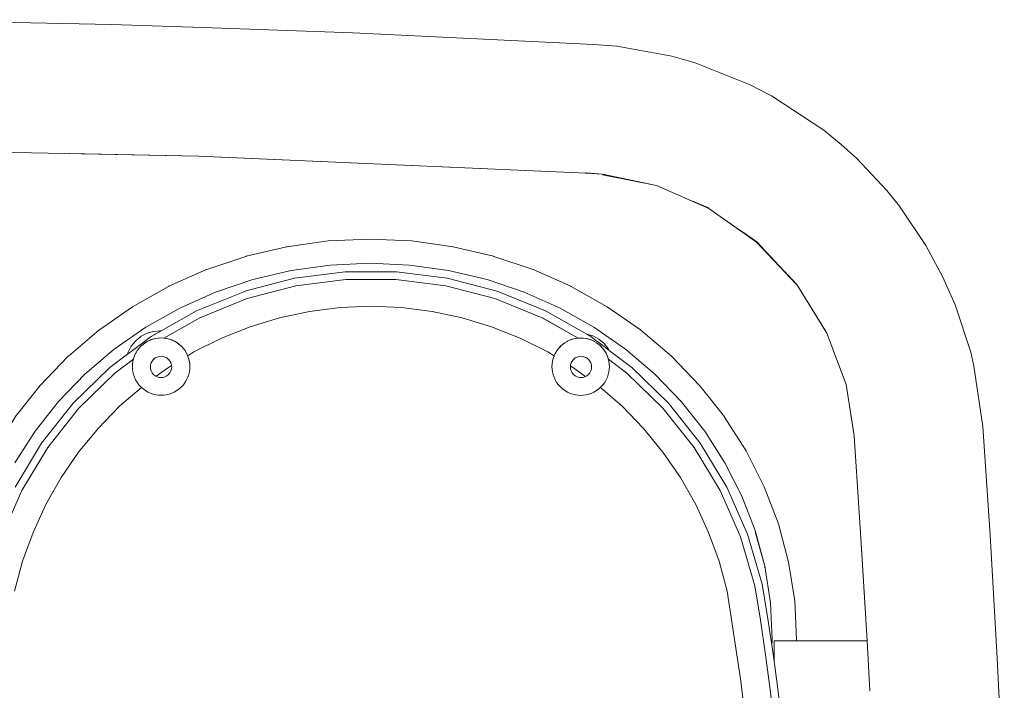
# Model space of a CAD drawing. Header units: millimetres. Extents: x -264 to 244, y -177 to 250.
# Tile 11 of 11: x 55 to 220, y 137 to 249. Entities that reach past the tile are written whole.
import ezdxf

# ---------------------------------------------------------------- set-up
doc = ezdxf.new("R2010")
doc.units = ezdxf.units.MM
doc.header["$MEASUREMENT"] = 0
doc.layers.add('material 1', color=7, linetype='Continuous')

msp = doc.modelspace()

# ---------------------------------------------------------------- linework, layer by layer
at = {"layer": 'material 1', "color": 7, "linetype": 'Continuous', "lineweight": 0}
for p, q in [((70.68, 248.5), (30.31, 249.33)), ((70.68, 248.5), (85.97, 248.04)), ((111.03, 247.12), (85.97, 248.04)), ((111.03, 247.12), (151.34, 245.19)), ((155.22, 244.89), (151.34, 245.19)), ((164.42, 243.2), (155.22, 244.89)), ((164.42, 243.2), (168.3, 242.13)), ((164.42, 243.2), (164.42, 243.2)), ((164.42, 243.2), (164.42, 243.2)), ((177.53, 238.45), (168.3, 242.13)), ((177.53, 238.45), (181.08, 236.6)), ((177.53, 238.45), (177.53, 238.45)), ((177.53, 238.45), (177.53, 238.45)), ((181.08, 236.6), (181.07, 236.58)), ((189.8, 230.86), (181.08, 236.6)), ((189.8, 230.86), (192.74, 228.46)), ((189.8, 230.86), (189.8, 230.86)), ((189.8, 230.86), (189.8, 230.86)), ((85.27, 226.46), (19.77, 227.86)), ((195.34, 226.09), (192.74, 228.46)), ((85.27, 226.46), (63.61, 226.92)), ((85.28, 226.46), (85.27, 226.46)), ((85.27, 226.46), (150.13, 223.63)), ((150.16, 223.63), (85.28, 226.46)), ((200.35, 220.75), (195.34, 226.09)), ((150.16, 223.63), (149.93, 223.64)), ((152.83, 223.46), (150.16, 223.67)), ((150.17, 223.67), (150.16, 223.67)), ((150.16, 223.63), (150.16, 223.63)), ((150.16, 223.63), (152.83, 223.46)), ((150.16, 223.63), (150.16, 223.63)), ((152.83, 223.46), (150.16, 223.63)), ((152.82, 223.38), (161.84, 221.6)), ((161.84, 221.6), (152.83, 223.46)), ((152.83, 223.46), (152.83, 223.46)), ((161.84, 221.6), (152.83, 223.46)), ((170.61, 217.74), (161.84, 221.6)), ((170.61, 217.74), (161.84, 221.6)), ((200.35, 220.75), (202.47, 218.09)), ((200.35, 220.75), (200.35, 220.75)), ((170.62, 217.76), (167.89, 218.94)), ((170.59, 217.71), (170.59, 217.71)), ((170.59, 217.71), (178.59, 212.11)), ((170.61, 217.74), (170.61, 217.74)), ((175.13, 214.53), (170.61, 217.74)), ((206.9, 211.54), (202.47, 218.09)), ((176, 213.95), (172.1, 216.68)), ((113.9, 212.62), (106.93, 212.29)), ((113.91, 212.62), (113.91, 212.62)), ((113.91, 212.62), (120.89, 212.29)), ((113.91, 212.62), (113.91, 212.62)), ((175.87, 214.05), (178.61, 212.13)), ((99.97, 211.32), (93.21, 209.73)), ((99.97, 211.32), (99.99, 211.33)), ((99.97, 211.32), (99.97, 211.32)), ((99.97, 211.32), (99.97, 211.32)), ((106.91, 212.29), (100, 211.33)), ((106.91, 212.29), (106.91, 212.29)), ((106.91, 212.29), (106.91, 212.29)), ((106.91, 212.29), (106.92, 212.29)), ((120.9, 212.29), (120.91, 212.29)), ((127.81, 211.33), (120.91, 212.29)), ((120.91, 212.29), (120.91, 212.29)), ((120.91, 212.29), (120.91, 212.29)), ((127.82, 211.33), (127.84, 211.32)), ((134.6, 209.73), (127.84, 211.32)), ((127.84, 211.32), (127.84, 211.32)), ((127.84, 211.32), (127.84, 211.32)), ((178.54, 212.05), (178.59, 212.11)), ((178.59, 212.11), (178.59, 212.11)), ((178.59, 212.11), (185.28, 205)), ((178.61, 212.13), (178.61, 212.13)), ((178.61, 212.13), (183.93, 206.47)), ((206.9, 211.54), (209.75, 206.22)), ((206.9, 211.54), (206.9, 211.54)), ((206.9, 211.54), (206.9, 211.54)), ((93.17, 209.72), (86.62, 207.52)), ((93.17, 209.72), (93.2, 209.73)), ((93.17, 209.72), (93.17, 209.72)), ((93.17, 209.72), (93.17, 209.72)), ((134.61, 209.73), (134.64, 209.72)), ((141.19, 207.52), (134.64, 209.72)), ((134.64, 209.72), (134.64, 209.72)), ((134.64, 209.72), (134.64, 209.72)), ((86.57, 207.5), (80.3, 204.71)), ((86.57, 207.5), (86.61, 207.52)), ((86.57, 207.5), (86.57, 207.5)), ((100.74, 207.33), (107.29, 208.25)), ((107.29, 208.25), (113.9, 208.55)), ((107.29, 208.25), (107.29, 208.25)), ((113.91, 208.55), (120.52, 208.25)), ((113.91, 208.55), (120.52, 208.25)), ((113.91, 208.55), (113.91, 208.55)), ((120.52, 208.25), (127.08, 207.33)), ((141.2, 207.52), (141.24, 207.5)), ((147.52, 204.71), (141.24, 207.5)), ((141.24, 207.5), (141.24, 207.5)), ((101.3, 206.05), (92.97, 203.87)), ((94.32, 205.82), (100.74, 207.33)), ((101.31, 206.05), (101.3, 206.05)), ((109.8, 207.14), (101.31, 206.05)), ((109.88, 205.87), (101.55, 204.8)), ((109.81, 207.14), (109.8, 207.14)), ((118.35, 207.14), (109.81, 207.14)), ((118.27, 205.87), (109.88, 205.87)), ((126.61, 204.8), (118.27, 205.87)), ((118.36, 207.14), (118.35, 207.14)), ((126.85, 206.05), (118.36, 207.14)), ((135.18, 203.87), (126.85, 206.05)), ((126.85, 206.05), (126.85, 206.05)), ((127.08, 207.33), (127.08, 207.33)), ((127.08, 207.33), (133.5, 205.82)), ((185.3, 205.01), (183.72, 206.69)), ((211.77, 201.6), (209.75, 206.22)), ((80.24, 204.68), (74.23, 201.29)), ((80.24, 204.68), (80.28, 204.7)), ((94.31, 205.82), (88.09, 203.73)), ((101.55, 204.8), (93.37, 202.66)), ((94.32, 205.82), (94.31, 205.82)), ((134.78, 202.66), (126.61, 204.8)), ((133.5, 205.82), (133.5, 205.82)), ((133.5, 205.82), (139.73, 203.73)), ((147.53, 204.7), (147.58, 204.68)), ((153.59, 201.29), (147.58, 204.68)), ((185.3, 205.01), (185.3, 205.01)), ((190.1, 197.26), (185.3, 205.01)), ((185.3, 205.01), (190.34, 196.87)), ((185.3, 205.01), (185.3, 205.01)), ((185.3, 205.01), (185.3, 205.01)), ((185.3, 205.01), (185.36, 204.91)), ((185.3, 205.01), (185.3, 205.01)), ((185.3, 205.01), (185.3, 205.01)), ((185.3, 205.01), (185.36, 204.91)), ((185.33, 205.03), (190.34, 196.88)), ((185.33, 205.03), (185.33, 205.03)), ((82.11, 201.07), (88.09, 203.73)), ((92.97, 203.86), (84.91, 200.59)), ((93.37, 202.66), (85.45, 199.45)), ((88.09, 203.73), (88.09, 203.73)), ((92.97, 203.87), (92.97, 203.86)), ((142.7, 199.45), (134.78, 202.66)), ((135.19, 203.87), (135.18, 203.87)), ((143.25, 200.6), (135.19, 203.87)), ((139.73, 203.73), (145.71, 201.07)), ((139.73, 203.73), (139.73, 203.73)), ((74.23, 201.29), (68.67, 197.41)), ((74.23, 201.29), (74.23, 201.29)), ((76.44, 197.88), (82.11, 201.07)), ((108.91, 201.14), (103.81, 200.49)), ((114.06, 201.36), (108.91, 201.14)), ((119.21, 201.14), (114.06, 201.36)), ((124.31, 200.49), (119.21, 201.14)), ((145.71, 201.07), (151.37, 197.88)), ((159.15, 197.41), (153.59, 201.29)), ((153.59, 201.29), (153.59, 201.29)), ((211.77, 201.6), (214.39, 193.68)), ((211.77, 201.6), (211.77, 201.6)), ((211.77, 201.6), (211.77, 201.6)), ((84.9, 200.59), (78.98, 197.24)), ((85.45, 199.45), (79.45, 196.05)), ((84.91, 200.59), (84.9, 200.59)), ((98.79, 199.41), (93.86, 197.92)), ((103.81, 200.49), (98.79, 199.41)), ((129.33, 199.41), (124.31, 200.49)), ((134.25, 197.92), (129.33, 199.41)), ((148.74, 196.03), (142.7, 199.45)), ((142.75, 199.43), (148.74, 196.03)), ((143.26, 200.59), (143.25, 200.6)), ((150.17, 196.68), (143.26, 200.59)), ((71.14, 194.18), (76.44, 197.88)), ((93.86, 197.92), (89.07, 196.01)), ((139.05, 196.01), (134.25, 197.92)), ((151.37, 197.88), (156.68, 194.18)), ((68.6, 197.36), (63.48, 192.99)), ((68.6, 197.36), (68.66, 197.4)), ((68.6, 197.36), (68.6, 197.36)), ((74.75, 195.6), (75.65, 196.34)), ((75.65, 196.34), (76.67, 196.86)), ((76.67, 196.86), (77.72, 197.16)), ((77.58, 195.86), (78.04, 195.97)), ((77.68, 195.88), (78.04, 195.97)), ((77.72, 197.16), (78.76, 197.26)), ((78.04, 195.97), (78.52, 196.05)), ((78.12, 195.99), (78.04, 195.97)), ((78.12, 195.99), (78.52, 196.05)), ((78.13, 195.99), (78.12, 195.99)), ((78.12, 195.99), (78.12, 195.99)), ((78.52, 196.05), (79, 196.07)), ((78.57, 196.05), (78.52, 196.05)), ((79, 196.07), (78.57, 196.05)), ((78.57, 196.05), (78.57, 196.05)), ((78.76, 197.26), (78.98, 197.24)), ((79.43, 196.05), (79, 196.07)), ((79, 196.07), (79.48, 196.05)), ((79.43, 196.05), (79.48, 196.05)), ((79.43, 196.05), (79.43, 196.05)), ((79.87, 195.99), (79.48, 196.05)), ((79.48, 196.05), (79.95, 195.97)), ((79.87, 195.99), (79.95, 195.97)), ((79.87, 195.99), (79.87, 195.99)), ((79.87, 195.99), (79.87, 195.99)), ((80.32, 195.88), (79.95, 195.97)), ((79.95, 195.97), (80.41, 195.86)), ((89.07, 196.01), (84.47, 193.71)), ((143.65, 193.71), (139.05, 196.01)), ((147.75, 195.84), (148.21, 195.96)), ((147.84, 195.87), (148.21, 195.96)), ((148.21, 195.96), (148.68, 196.03)), ((148.29, 195.97), (148.21, 195.96)), ((148.29, 195.97), (148.68, 196.03)), ((148.29, 195.97), (148.29, 195.97)), ((148.29, 195.97), (148.29, 195.97)), ((148.68, 196.03), (149.16, 196.05)), ((148.73, 196.03), (148.68, 196.03)), ((149.16, 196.05), (148.73, 196.03)), ((148.73, 196.03), (148.73, 196.03)), ((149.59, 196.03), (149.16, 196.05)), ((149.16, 196.05), (149.64, 196.03)), ((149.59, 196.03), (149.64, 196.03)), ((149.59, 196.03), (149.59, 196.03)), ((150.03, 195.97), (149.64, 196.03)), ((149.64, 196.03), (150.12, 195.96)), ((150.03, 195.97), (150.12, 195.96)), ((150.03, 195.97), (150.03, 195.97)), ((150.03, 195.97), (150.03, 195.97)), ((150.48, 195.87), (150.12, 195.96)), ((150.12, 195.96), (150.58, 195.84)), ((150.18, 196.68), (150.17, 196.68)), ((151.2, 196.39), (150.18, 196.68)), ((152.19, 195.88), (151.2, 196.39)), ((159.16, 197.4), (159.21, 197.36)), ((164.34, 192.99), (159.21, 197.36)), ((159.21, 197.36), (159.21, 197.36)), ((193.56, 188.26), (190.34, 196.87)), ((73.48, 193.68), (74.01, 194.69)), ((74.01, 194.69), (74.75, 195.6)), ((75.01, 193.94), (75.3, 194.33)), ((75.27, 194.29), (75.3, 194.33)), ((75.3, 194.33), (75.62, 194.68)), ((75.6, 194.66), (75.3, 194.33)), ((75.6, 194.66), (75.62, 194.68)), ((75.6, 194.66), (75.6, 194.66)), ((75.6, 194.66), (75.6, 194.66)), ((75.62, 194.68), (75.97, 194.99)), ((75.97, 195), (76.34, 195.27)), ((75.97, 194.99), (76.34, 195.27)), ((75.97, 195), (75.97, 195)), ((75.97, 195), (75.97, 194.99)), ((75.97, 195), (75.97, 195)), ((76.34, 195.27), (76.73, 195.5)), ((76.37, 195.29), (76.34, 195.27)), ((76.37, 195.29), (76.73, 195.5)), ((76.37, 195.29), (76.37, 195.29)), ((76.37, 195.29), (76.37, 195.29)), ((76.73, 195.5), (77.14, 195.7)), ((76.79, 195.53), (76.73, 195.5)), ((76.79, 195.53), (77.14, 195.7)), ((76.79, 195.53), (76.79, 195.53)), ((76.79, 195.53), (76.79, 195.53)), ((77.14, 195.7), (77.58, 195.86)), ((77.23, 195.73), (77.14, 195.7)), ((77.23, 195.73), (77.58, 195.86)), ((77.23, 195.73), (77.23, 195.73)), ((77.23, 195.73), (77.23, 195.73)), ((77.68, 195.88), (77.58, 195.86)), ((77.68, 195.88), (77.68, 195.88)), ((77.68, 195.88), (77.68, 195.88)), ((80.32, 195.88), (80.41, 195.86)), ((80.32, 195.88), (80.32, 195.88)), ((80.32, 195.88), (80.32, 195.88)), ((80.77, 195.73), (80.41, 195.86)), ((80.41, 195.86), (80.85, 195.7)), ((80.77, 195.73), (80.76, 195.73)), ((80.77, 195.73), (80.85, 195.7)), ((80.77, 195.73), (80.77, 195.73)), ((81.2, 195.53), (80.85, 195.7)), ((80.85, 195.7), (81.27, 195.5)), ((81.2, 195.53), (81.27, 195.5)), ((81.2, 195.53), (81.2, 195.53)), ((81.2, 195.53), (81.2, 195.53)), ((81.62, 195.29), (81.27, 195.5)), ((81.27, 195.5), (81.66, 195.27)), ((81.62, 195.29), (81.66, 195.27)), ((81.62, 195.29), (81.62, 195.29)), ((81.62, 195.29), (81.62, 195.29)), ((82.02, 195), (81.66, 195.27)), ((81.66, 195.27), (82.03, 194.99)), ((82.02, 195), (82.02, 195)), ((82.02, 195), (82.03, 194.99)), ((82.02, 195), (82.02, 195)), ((82.03, 194.99), (82.38, 194.68)), ((82.39, 194.66), (82.38, 194.68)), ((82.38, 194.68), (82.7, 194.33)), ((82.39, 194.66), (82.7, 194.33)), ((82.39, 194.66), (82.39, 194.66)), ((82.39, 194.66), (82.39, 194.66)), ((82.72, 194.29), (82.7, 194.33)), ((82.7, 194.33), (82.99, 193.94)), ((145.17, 193.93), (145.46, 194.31)), ((145.43, 194.28), (145.46, 194.31)), ((145.46, 194.31), (145.78, 194.66)), ((145.77, 194.65), (145.46, 194.31)), ((145.77, 194.65), (145.78, 194.66)), ((145.77, 194.65), (145.77, 194.65)), ((145.77, 194.65), (145.77, 194.65)), ((145.78, 194.66), (146.13, 194.98)), ((146.13, 194.98), (146.5, 195.25)), ((146.14, 194.98), (146.13, 194.98)), ((146.14, 194.98), (146.5, 195.25)), ((146.14, 194.98), (146.14, 194.98)), ((146.14, 194.98), (146.14, 194.98)), ((146.5, 195.25), (146.89, 195.48)), ((146.53, 195.27), (146.5, 195.25)), ((146.53, 195.27), (146.89, 195.48)), ((146.53, 195.27), (146.53, 195.27)), ((146.53, 195.27), (146.53, 195.27)), ((146.89, 195.48), (147.31, 195.68)), ((146.96, 195.52), (146.89, 195.48)), ((146.96, 195.52), (147.31, 195.68)), ((146.96, 195.52), (146.96, 195.52)), ((146.96, 195.52), (146.96, 195.52)), ((147.31, 195.68), (147.75, 195.84)), ((147.39, 195.72), (147.31, 195.68)), ((147.39, 195.72), (147.75, 195.84)), ((147.39, 195.72), (147.39, 195.72)), ((147.39, 195.72), (147.39, 195.72)), ((147.84, 195.87), (147.75, 195.84)), ((147.84, 195.87), (147.84, 195.87)), ((147.84, 195.87), (147.84, 195.87)), ((150.48, 195.87), (150.58, 195.84)), ((150.48, 195.87), (150.48, 195.87)), ((150.48, 195.87), (150.48, 195.87)), ((150.93, 195.72), (150.58, 195.84)), ((150.58, 195.84), (151.02, 195.68)), ((150.93, 195.72), (151.02, 195.68)), ((150.93, 195.72), (150.93, 195.72)), ((150.93, 195.72), (150.93, 195.72)), ((151.37, 195.52), (151.02, 195.68)), ((151.02, 195.68), (151.43, 195.48)), ((151.37, 195.52), (151.43, 195.48)), ((151.37, 195.52), (151.37, 195.52)), ((151.37, 195.52), (151.37, 195.52)), ((151.79, 195.27), (151.43, 195.48)), ((151.43, 195.48), (151.82, 195.25)), ((151.79, 195.27), (151.82, 195.25)), ((151.79, 195.27), (151.79, 195.27)), ((151.79, 195.27), (151.79, 195.27)), ((152.19, 194.98), (151.82, 195.25)), ((151.82, 195.25), (152.19, 194.98)), ((153.06, 195.16), (152.19, 195.88)), ((152.19, 194.98), (152.19, 194.98)), ((152.19, 194.98), (152.19, 194.98)), ((152.19, 194.98), (152.54, 194.66)), ((152.19, 194.98), (152.19, 194.98)), ((152.55, 194.65), (152.54, 194.66)), ((152.54, 194.66), (152.86, 194.31)), ((152.55, 194.65), (152.86, 194.31)), ((152.56, 194.65), (152.55, 194.65)), ((152.55, 194.65), (152.55, 194.65)), ((152.89, 194.28), (152.86, 194.31)), ((152.86, 194.31), (153.15, 193.93)), ((153.78, 194.29), (153.06, 195.16)), ((63.41, 192.93), (58.78, 188.12)), ((63.41, 192.93), (63.47, 192.99)), ((63.41, 192.93), (63.41, 192.93)), ((66.25, 190.02), (71.14, 194.18)), ((73.39, 193.34), (70.44, 191.13)), ((73.39, 193.34), (73.48, 193.68)), ((74.4, 192.64), (74.56, 193.09)), ((74.54, 193.04), (74.4, 192.64)), ((74.54, 193.04), (74.56, 193.09)), ((74.54, 193.04), (74.54, 193.04)), ((74.54, 193.04), (74.54, 193.04)), ((74.56, 193.09), (74.76, 193.53)), ((74.73, 193.47), (74.56, 193.09)), ((74.73, 193.47), (74.76, 193.53)), ((74.73, 193.47), (74.73, 193.47)), ((74.73, 193.47), (74.73, 193.47)), ((74.76, 193.53), (75.01, 193.94)), ((74.98, 193.9), (74.76, 193.53)), ((74.98, 193.9), (75.01, 193.94)), ((74.98, 193.9), (74.98, 193.9)), ((74.98, 193.9), (74.98, 193.9)), ((75.27, 194.29), (75.01, 193.94)), ((75.27, 194.29), (75.27, 194.29)), ((75.27, 194.29), (75.27, 194.29)), ((78.01, 192.71), (77.73, 192.48)), ((78.33, 192.87), (78.01, 192.71)), ((78.66, 192.97), (78.33, 192.87)), ((78.98, 193), (78.66, 192.97)), ((79.31, 192.97), (78.98, 193)), ((79.64, 192.87), (79.31, 192.97)), ((79.96, 192.71), (79.64, 192.87)), ((80.24, 192.48), (79.96, 192.71)), ((82.72, 194.29), (82.99, 193.94)), ((82.73, 194.29), (82.72, 194.29)), ((82.72, 194.29), (82.72, 194.29)), ((83.02, 193.9), (82.99, 193.94)), ((82.99, 193.94), (83.23, 193.53)), ((83.02, 193.9), (83.23, 193.53)), ((83.02, 193.9), (83.02, 193.9)), ((83.02, 193.9), (83.02, 193.9)), ((83.26, 193.47), (83.23, 193.53)), ((83.23, 193.53), (83.44, 193.09)), ((83.26, 193.47), (83.44, 193.09)), ((83.26, 193.47), (83.26, 193.47)), ((83.26, 193.47), (83.26, 193.47)), ((84.47, 193.71), (83.44, 193.08)), ((83.46, 193.04), (83.44, 193.09)), ((83.44, 193.09), (83.6, 192.64)), ((83.46, 193.03), (83.6, 192.64)), ((144.71, 193.06), (143.65, 193.71)), ((144.56, 192.63), (144.72, 193.08)), ((144.7, 193.02), (144.56, 192.63)), ((144.7, 193.02), (144.72, 193.08)), ((144.72, 193.08), (144.93, 193.51)), ((144.9, 193.46), (144.72, 193.08)), ((144.9, 193.46), (144.93, 193.51)), ((144.9, 193.46), (144.9, 193.46)), ((144.9, 193.46), (144.9, 193.46)), ((144.93, 193.51), (145.17, 193.93)), ((145.14, 193.88), (144.93, 193.51)), ((145.14, 193.88), (145.17, 193.93)), ((145.14, 193.88), (145.14, 193.88)), ((145.14, 193.88), (145.14, 193.88)), ((145.43, 194.28), (145.17, 193.93)), ((145.43, 194.28), (145.43, 194.28)), ((145.43, 194.28), (145.43, 194.28)), ((148.23, 192.71), (147.95, 192.48)), ((148.55, 192.87), (148.23, 192.71)), ((148.88, 192.97), (148.55, 192.87)), ((149.21, 193), (148.88, 192.97)), ((149.53, 192.97), (149.21, 193)), ((149.86, 192.87), (149.53, 192.97)), ((150.18, 192.71), (149.86, 192.87)), ((150.46, 192.48), (150.18, 192.71)), ((152.89, 194.28), (153.15, 193.93)), ((152.89, 194.28), (152.89, 194.28)), ((152.89, 194.28), (152.89, 194.28)), ((153.18, 193.88), (153.15, 193.93)), ((153.15, 193.93), (153.4, 193.51)), ((153.18, 193.88), (153.4, 193.51)), ((153.18, 193.88), (153.18, 193.88)), ((153.18, 193.88), (153.18, 193.88)), ((153.42, 193.46), (153.4, 193.51)), ((153.4, 193.51), (153.6, 193.08)), ((153.42, 193.46), (153.6, 193.08)), ((153.42, 193.46), (153.42, 193.46)), ((153.42, 193.46), (153.42, 193.46)), ((153.62, 193.02), (153.6, 193.08)), ((153.6, 193.08), (153.76, 192.63)), ((153.62, 193.02), (153.76, 192.63)), ((153.62, 193.02), (153.62, 193.02)), ((153.62, 193.02), (153.62, 193.02)), ((153.94, 193.97), (153.78, 194.29)), ((157.72, 191.13), (153.94, 193.97)), ((156.68, 194.18), (161.56, 190.02)), ((164.35, 192.99), (164.4, 192.93)), ((169.04, 188.12), (164.4, 192.93)), ((164.4, 192.93), (164.4, 192.93)), ((164.4, 192.93), (164.4, 192.93)), ((214.92, 191.36), (214.39, 193.68)), ((70.44, 191.12), (64.31, 185.15)), ((70.44, 191.13), (70.44, 191.12)), ((74.36, 192.49), (71.26, 190.16)), ((74.2, 191.27), (74.22, 191.72)), ((74.2, 191.27), (74.22, 191.7)), ((74.22, 190.84), (74.2, 191.27)), ((74.22, 191.72), (74.29, 192.18)), ((74.28, 192.14), (74.22, 191.72)), ((74.22, 191.7), (74.22, 191.72)), ((74.22, 191.7), (74.22, 191.7)), ((74.28, 192.14), (74.29, 192.18)), ((74.28, 192.14), (74.28, 192.14)), ((74.28, 192.14), (74.28, 192.14)), ((74.29, 192.18), (74.4, 192.64)), ((74.38, 192.59), (74.29, 192.18)), ((74.38, 192.59), (74.4, 192.64)), ((74.38, 192.59), (74.38, 192.59)), ((74.38, 192.59), (74.38, 192.59)), ((77.24, 191.54), (77.21, 191.22)), ((77.21, 191.22), (77.24, 190.89)), ((77.33, 191.87), (77.24, 191.54)), ((77.5, 192.19), (77.33, 191.87)), ((77.73, 192.48), (77.5, 192.19)), ((80.08, 191.03), (78.18, 189.64)), ((80.74, 191.44), (80.08, 191.03)), ((80.47, 192.19), (80.24, 192.48)), ((80.64, 191.87), (80.47, 192.19)), ((80.73, 191.54), (80.64, 191.87)), ((80.76, 191.22), (80.73, 191.54)), ((80.73, 190.89), (80.76, 191.22)), ((83.61, 192.59), (83.6, 192.64)), ((83.6, 192.64), (83.71, 192.18)), ((83.62, 192.58), (83.71, 192.18)), ((83.72, 192.15), (83.71, 192.18)), ((83.71, 192.18), (83.78, 191.72)), ((83.72, 192.12), (83.78, 191.72)), ((83.78, 191.7), (83.78, 191.72)), ((83.78, 191.72), (83.8, 191.27)), ((83.78, 191.66), (83.8, 191.27)), ((83.8, 191.27), (83.78, 190.84)), ((144.36, 191.25), (144.38, 191.71)), ((144.36, 191.25), (144.38, 191.65)), ((144.38, 190.82), (144.36, 191.25)), ((144.38, 191.71), (144.45, 192.17)), ((144.44, 192.1), (144.38, 191.71)), ((144.38, 191.69), (144.38, 191.71)), ((144.44, 192.13), (144.45, 192.17)), ((144.45, 192.17), (144.56, 192.63)), ((144.54, 192.56), (144.45, 192.17)), ((144.55, 192.58), (144.56, 192.63)), ((147.46, 191.54), (147.43, 191.22)), ((147.43, 191.22), (147.46, 190.89)), ((148.04, 191.03), (147.45, 191.39)), ((147.55, 191.87), (147.46, 191.54)), ((147.72, 192.19), (147.55, 191.87)), ((147.95, 192.48), (147.72, 192.19)), ((149.97, 189.62), (148.04, 191.03)), ((150.69, 192.19), (150.46, 192.48)), ((150.86, 191.87), (150.69, 192.19)), ((150.95, 191.54), (150.86, 191.87)), ((150.98, 191.22), (150.95, 191.54)), ((150.95, 190.89), (150.98, 191.22)), ((153.78, 192.57), (153.76, 192.63)), ((153.76, 192.63), (153.87, 192.17)), ((153.78, 192.57), (153.87, 192.17)), ((153.78, 192.57), (153.78, 192.57)), ((153.78, 192.57), (153.78, 192.57)), ((156.89, 190.17), (153.79, 192.49)), ((153.79, 192.49), (156.86, 190.19)), ((153.88, 192.13), (153.87, 192.17)), ((153.87, 192.17), (153.94, 191.71)), ((153.88, 192.13), (153.94, 191.71)), ((153.88, 192.13), (153.88, 192.13)), ((153.88, 192.13), (153.88, 192.13)), ((153.94, 191.71), (153.96, 191.25)), ((153.94, 191.68), (153.94, 191.71)), ((153.96, 191.25), (153.94, 191.68)), ((153.94, 191.68), (153.94, 191.68)), ((153.96, 191.25), (153.94, 190.82)), ((163.85, 185.15), (157.72, 191.13)), ((157.72, 191.13), (157.72, 191.13)), ((214.92, 191.36), (216.41, 181.23)), ((214.92, 191.36), (214.92, 191.36)), ((61.83, 185.44), (66.25, 190.02)), ((71.26, 190.16), (65.25, 184.29)), ((74.28, 190.4), (74.22, 190.84)), ((74.38, 189.95), (74.28, 190.4)), ((74.54, 189.5), (74.38, 189.95)), ((74.73, 189.06), (74.54, 189.5)), ((77.24, 190.89), (77.33, 190.56)), ((77.33, 190.56), (77.5, 190.25)), ((77.5, 190.25), (77.73, 189.96)), ((77.73, 189.96), (78.01, 189.73)), ((78.01, 189.73), (78.33, 189.57)), ((78.33, 189.57), (78.66, 189.47)), ((78.66, 189.47), (78.98, 189.44)), ((78.98, 189.44), (79.31, 189.47)), ((79.31, 189.47), (79.64, 189.57)), ((79.64, 189.57), (79.96, 189.73)), ((79.96, 189.73), (80.24, 189.96)), ((80.24, 189.96), (80.47, 190.25)), ((80.47, 190.25), (80.64, 190.56)), ((80.64, 190.56), (80.73, 190.89)), ((83.46, 189.5), (83.26, 189.06)), ((83.61, 189.95), (83.46, 189.5)), ((83.72, 190.4), (83.61, 189.95)), ((83.78, 190.84), (83.72, 190.4)), ((144.44, 190.38), (144.38, 190.82)), ((144.55, 189.93), (144.44, 190.38)), ((144.7, 189.49), (144.55, 189.93)), ((144.9, 189.05), (144.7, 189.49)), ((147.46, 190.89), (147.55, 190.56)), ((147.55, 190.56), (147.72, 190.25)), ((147.72, 190.25), (147.95, 189.96)), ((147.95, 189.96), (148.23, 189.73)), ((148.23, 189.73), (148.55, 189.57)), ((148.55, 189.57), (148.88, 189.47)), ((148.88, 189.47), (149.21, 189.44)), ((149.21, 189.44), (149.53, 189.47)), ((149.53, 189.47), (149.86, 189.57)), ((149.86, 189.57), (150.18, 189.73)), ((150.18, 189.73), (150.46, 189.96)), ((150.46, 189.96), (150.69, 190.25)), ((150.69, 190.25), (150.86, 190.56)), ((150.86, 190.56), (150.95, 190.89)), ((153.62, 189.49), (153.42, 189.05)), ((153.78, 189.93), (153.62, 189.49)), ((153.88, 190.38), (153.78, 189.93)), ((153.94, 190.82), (153.88, 190.38)), ((162.91, 184.3), (156.89, 190.17)), ((161.56, 190.02), (165.98, 185.44)), ((161.63, 189.96), (165.98, 185.44)), ((75.7, 187.79), (72.05, 184.62)), ((74.98, 188.64), (74.73, 189.06)), ((75.27, 188.24), (74.98, 188.64)), ((75.6, 187.88), (75.27, 188.24)), ((75.97, 187.54), (75.6, 187.88)), ((82.39, 187.88), (82.02, 187.54)), ((82.72, 188.24), (82.39, 187.88)), ((83.02, 188.64), (82.72, 188.24)), ((83.26, 189.06), (83.02, 188.64)), ((145.14, 188.63), (144.9, 189.05)), ((145.43, 188.23), (145.14, 188.63)), ((145.77, 187.86), (145.43, 188.23)), ((146.14, 187.53), (145.77, 187.86)), ((152.55, 187.86), (152.19, 187.53)), ((156.07, 184.62), (152.45, 187.77)), ((152.89, 188.23), (152.55, 187.86)), ((153.18, 188.63), (152.89, 188.23)), ((153.42, 189.05), (153.18, 188.63)), ((194.88, 179.68), (193.56, 188.26)), ((76.37, 187.25), (75.97, 187.54)), ((76.79, 187.01), (76.37, 187.25)), ((77.23, 186.81), (76.79, 187.01)), ((77.68, 186.65), (77.23, 186.81)), ((78.12, 186.55), (77.68, 186.65)), ((78.57, 186.49), (78.12, 186.55)), ((79, 186.47), (78.57, 186.49)), ((79.43, 186.49), (79, 186.47)), ((79.87, 186.55), (79.43, 186.49)), ((80.32, 186.65), (79.87, 186.55)), ((80.77, 186.81), (80.32, 186.65)), ((81.2, 187.01), (80.77, 186.81)), ((81.62, 187.25), (81.2, 187.01)), ((82.02, 187.54), (81.62, 187.25)), ((146.53, 187.24), (146.14, 187.53)), ((146.96, 186.99), (146.53, 187.24)), ((147.39, 186.79), (146.96, 186.99)), ((147.84, 186.64), (147.39, 186.79)), ((148.29, 186.53), (147.84, 186.64)), ((148.73, 186.47), (148.29, 186.53)), ((149.16, 186.45), (148.73, 186.47)), ((149.59, 186.47), (149.16, 186.45)), ((150.03, 186.53), (149.59, 186.47)), ((150.48, 186.64), (150.03, 186.53)), ((150.93, 186.79), (150.48, 186.64)), ((151.37, 186.99), (150.93, 186.79)), ((151.79, 187.24), (151.37, 186.99)), ((152.19, 187.53), (151.79, 187.24)), ((57.92, 180.47), (61.83, 185.44)), ((64.31, 185.14), (59, 178.45)), ((61.83, 185.44), (61.98, 185.59)), ((64.31, 185.15), (64.31, 185.14)), ((72.05, 184.62), (68.46, 180.92)), ((159.66, 180.92), (156.07, 184.62)), ((169.16, 178.45), (163.85, 185.15)), ((163.85, 185.15), (163.85, 185.15)), ((165.83, 185.59), (165.98, 185.44)), ((165.98, 185.44), (169.9, 180.47)), ((65.25, 184.29), (60.04, 177.72)), ((168.12, 177.73), (162.91, 184.3)), ((194.32, 183.3), (194.92, 179.68)), ((194.88, 179.68), (194.65, 181.17)), ((217.64, 163.04), (216.41, 181.23)), ((54.54, 175.18), (57.92, 180.47)), ((68.46, 180.92), (65.2, 176.93)), ((162.92, 176.93), (159.66, 180.92)), ((169.9, 180.47), (173.28, 175.18)), ((194.93, 178.91), (194.88, 179.68)), ((194.88, 179.68), (194.88, 179.68)), ((194.88, 179.68), (194.88, 179.68)), ((194.88, 179.64), (194.88, 179.68)), ((196.09, 161.71), (194.88, 179.68)), ((58.99, 178.44), (54.57, 171.11)), ((59, 178.45), (58.99, 178.44)), ((173.59, 171.11), (169.16, 178.45)), ((169.16, 178.45), (169.16, 178.45)), ((60.04, 177.72), (55.7, 170.52)), ((65.2, 176.93), (62.28, 172.68)), ((165.84, 172.68), (162.92, 176.93)), ((172.46, 170.53), (168.12, 177.73)), ((173.28, 175.18), (176.09, 169.6)), ((62.28, 172.68), (59.73, 168.2)), ((168.39, 168.2), (165.84, 172.68)), ((55.7, 170.52), (52.3, 162.78)), ((175.86, 162.79), (172.46, 170.53)), ((177.05, 163.23), (173.59, 171.11)), ((173.59, 171.11), (173.59, 171.11)), ((179.81, 171.24), (179.85, 171.14)), ((182.22, 164.94), (179.85, 171.14)), ((179.85, 171.14), (179.85, 171.14)), ((59.73, 168.2), (57.57, 163.52)), ((170.55, 163.52), (168.39, 168.2)), ((176.09, 169.6), (178.32, 163.81)), ((183.93, 158.56), (182.22, 164.94)), ((57.57, 163.52), (55.81, 158.68)), ((172.3, 158.68), (170.55, 163.52)), ((177.06, 163.22), (177.05, 163.23)), ((179.5, 154.87), (177.06, 163.22)), ((178.32, 163.81), (179.93, 157.84)), ((178.33, 163.63), (179.93, 157.84)), ((218.83, 142.48), (217.64, 163.04)), ((178.27, 154.59), (175.86, 162.79)), ((197.05, 145.37), (196.09, 161.71)), ((196.09, 161.71), (196.09, 161.68)), ((196.09, 161.68), (196.09, 161.68)), ((197.05, 145.37), (196.09, 161.68)), ((196.09, 161.68), (196.09, 161.68)), ((55.81, 158.68), (54.47, 153.7)), ((173.65, 153.7), (172.3, 158.68)), ((184.95, 152.04), (183.93, 158.56)), ((179.9, 157.65), (179.93, 157.84)), ((179.93, 157.84), (180.89, 151.75)), ((180.46, 149.04), (179.5, 154.87)), ((179.5, 154.87), (179.5, 154.87)), ((175.97, 138.61), (173.65, 153.7)), ((179.21, 148.84), (178.27, 154.59)), ((178.27, 154.57), (179.21, 148.84)), ((180.89, 151.75), (181.17, 145.59)), ((185.24, 145.59), (184.95, 152.04)), ((180.08, 143.01), (179.21, 148.84)), ((179.21, 148.84), (180.08, 143.03)), ((181.34, 143.19), (180.46, 149.04)), ((181.17, 145.59), (181.13, 144.56)), ((195.53, 145.37), (181.5, 145.37)), ((183.61, 145.37), (181.5, 145.37)), ((181.5, 145.37), (181.5, 141.96)), ((183.92, 145.37), (183.61, 145.37)), ((184.23, 145.37), (183.92, 145.37)), ((184.51, 145.37), (184.23, 145.37)), ((184.76, 145.37), (184.51, 145.37)), ((184.96, 145.37), (184.76, 145.37)), ((185.11, 145.37), (184.96, 145.37)), ((185.21, 145.37), (185.11, 145.37)), ((185.24, 145.37), (185.21, 145.37)), ((185.24, 145.37), (185.24, 145.59)), ((195.53, 145.37), (195.82, 145.37)), ((195.82, 145.37), (196.11, 145.37)), ((196.11, 145.37), (196.37, 145.37)), ((196.37, 145.37), (196.6, 145.37)), ((196.6, 145.37), (196.79, 145.37)), ((196.79, 145.37), (196.93, 145.37)), ((196.93, 145.37), (197.02, 145.37)), ((197.02, 145.37), (197.05, 145.37)), ((197.49, 137.01), (197.05, 145.37)), ((180.86, 137.17), (180.08, 143.01)), ((182.12, 137.33), (181.34, 143.19)), ((218.83, 142.48), (220, 116.9)), ((176.82, 131.04), (175.97, 138.61)), ((181.55, 131.32), (180.86, 137.17)), ((182.81, 131.46), (182.12, 137.33))]:
    msp.add_line(p, q, dxfattribs=at)
at = {"layer": 'material 1', "color": 7, "linetype": 'Continuous', "lineweight": 0, "flags": 128}
for points in [[(100.07, 211.34), (100, 211.33), (99.99, 211.33), (99.99, 211.33)], [(106.93, 212.29), (106.93, 212.29), (106.92, 212.29), (106.92, 212.29)], [(120.9, 212.29), (120.9, 212.29), (120.89, 212.29), (120.89, 212.29)], [(127.82, 211.33), (127.82, 211.33), (127.81, 211.33), (127.74, 211.34)], [(93.26, 209.74), (93.21, 209.73), (93.2, 209.73), (93.2, 209.73)], [(134.61, 209.73), (134.61, 209.73), (134.6, 209.73), (134.55, 209.74)], [(77.33, 196.3), (77.33, 196.3), (77, 196.06), (76.94, 196.01), (76.22, 195.47), (76.15, 195.42), (75.43, 194.88), (75.37, 194.83), (74.61, 194.26), (74.56, 194.22), (73.7, 193.57), (73.68, 193.56), (73.39, 193.34)], [(78.98, 197.24), (78.76, 197.12), (78.75, 197.11), (77.98, 196.67), (77.85, 196.6), (77.81, 196.58), (77.33, 196.3)], [(150.83, 196.3), (150.83, 196.31), (150.18, 196.67), (150.18, 196.67), (150.17, 196.68)], [(153.94, 193.97), (153.65, 194.18), (153.64, 194.19), (152.8, 194.83), (152.76, 194.85), (151.97, 195.45), (151.93, 195.48), (151.43, 195.86), (151.12, 196.09), (151.1, 196.11), (150.83, 196.3)], [(83.78, 191.66), (83.78, 191.66), (83.78, 191.7), (83.78, 191.7)], [(144.38, 191.69), (144.38, 191.69), (144.38, 191.65), (144.38, 191.65)], [(58.78, 188.12), (58.78, 188.12), (58.77, 188.11), (54.61, 182.84), (54.6, 182.83), (51.01, 177.19), (51, 177.19), (49.72, 174.64)], [(179.81, 171.24), (179.81, 171.24), (179.8, 171.25), (176.81, 177.19), (176.81, 177.19), (176.11, 178.29), (173.21, 182.83), (173.21, 182.84), (170.46, 186.32), (169.04, 188.11), (169.04, 188.12), (169.03, 188.12)]]:
    msp.add_lwpolyline(points, dxfattribs=at)

doc.saveas('drawing.dxf')
